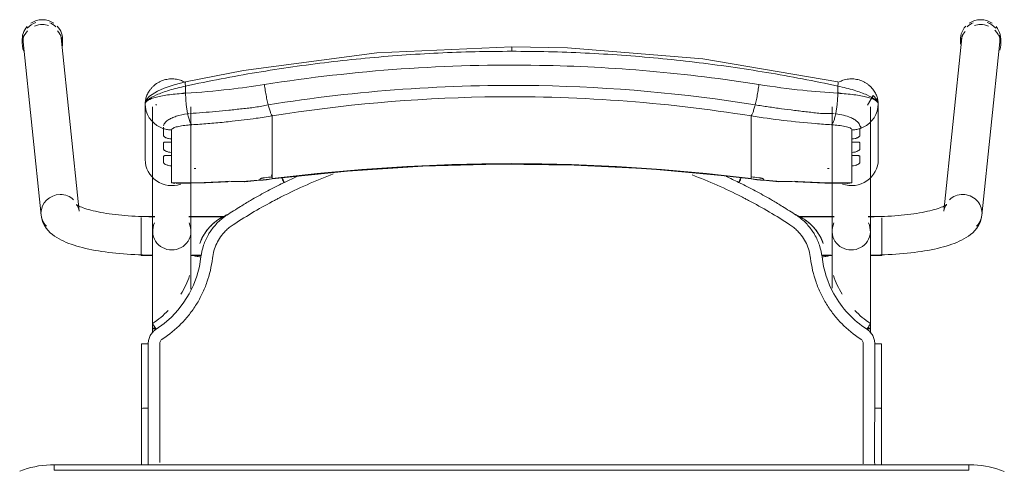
# Model space of a CAD drawing. Header units: metres. Extents: x 3 to 43.5, y -74 to -48.5.
# Tile 119 of 209: x 36.784 to 37.316, y -55.584 to -55.341. Entities that reach past the tile are written whole.
import ezdxf

# ---------------------------------------------------------------- set-up
doc = ezdxf.new("R2010")
doc.units = ezdxf.units.M
doc.layers.add('I-FURN', color=7, linetype='Continuous', lineweight=18)

# ---------------------------------------------------------------- blocks, each defined once
blk = doc.blocks.new('ConjuntoParaAlunoTamanho6 - CJA06_ConjuntoParaAlunoTamanho6-V19-1PAV - FRIGORÍFICA')
at = {"layer": 'I-FURN', "color": 253, "true_color": 0xaaaaaa}
for p, q in [((-0.2643, 0.29456), (-0.2643, 0.29197)), ((-0.2638, 0.29312), (-0.25413, 0.19969)), ((-0.23354, 0.20182), (-0.24321, 0.29526)), ((-0.24254, 0.29197), (-0.24254, 0.29456)), ((0.24321, 0.29526), (0.23354, 0.20182)), ((0.24254, 0.29456), (0.24254, 0.29197)), ((0.25413, 0.19969), (0.2638, 0.29312)), ((0.2643, 0.29197), (0.2643, 0.29456)), ((-0.1979, 0.25969), (-0.1979, 0.22964)), ((-0.19734, 0.2558), (-0.19665, 0.25395)), ((-0.19385, 0.25812), (-0.19385, 0.19097)), ((-0.19207, 0.25896), (-0.19202, 0.25906)), ((-0.19202, 0.25906), (-0.19192, 0.25949)), ((-0.17315, 0.19097), (-0.17315, 0.25812)), ((0.17315, 0.25812), (0.17315, 0.19097)), ((0.19385, 0.19097), (0.19385, 0.25812)), ((0.19685, 0.25395), (0.19754, 0.2558)), ((0.1981, 0.22964), (0.1981, 0.25969)), ((-0.19665, 0.25395), (-0.1957, 0.25221)), ((-0.1957, 0.25221), (-0.19451, 0.25062)), ((-0.17493, 0.25435), (-0.17437, 0.25441)), ((-0.12923, 0.2438), (-0.12923, 0.25317)), ((0.12943, 0.2438), (0.12943, 0.25317)), ((0.17457, 0.25441), (0.17513, 0.25435)), ((0.19471, 0.25062), (0.1959, 0.25221)), ((0.1959, 0.25221), (0.19685, 0.25395)), ((-0.18366, 0.24073), (-0.18366, 0.23904)), ((-0.12923, 0.24214), (-0.12923, 0.2438)), ((-0.12923, 0.24214), (-0.12923, 0.23653)), ((0.12943, 0.24214), (0.12943, 0.2438)), ((0.12943, 0.24214), (0.12943, 0.23653)), ((0.18386, 0.23904), (0.18386, 0.24073)), ((-0.12923, 0.23653), (-0.12923, 0.23486)), ((-0.12923, 0.23486), (-0.12923, 0.22925)), ((0.12943, 0.23653), (0.12943, 0.23486)), ((0.12943, 0.23486), (0.12943, 0.22925)), ((-0.18366, 0.23345), (-0.18366, 0.23176)), ((-0.12923, 0.22925), (-0.12923, 0.22759)), ((0.12943, 0.22759), (0.12943, 0.22925)), ((0.18386, 0.23176), (0.18386, 0.23345)), ((-0.18366, 0.22617), (-0.18366, 0.21701)), ((-0.12923, 0.22759), (-0.12923, 0.22197)), ((0.12943, 0.22759), (0.12943, 0.22197)), ((0.18386, 0.21701), (0.18386, 0.22617)), ((-0.14414, 0.21757), (-0.12926, 0.21915)), ((-0.12923, 0.22197), (-0.12923, 0.22031)), ((-0.11598, 0.22048), (-0.1227, 0.21732)), ((0.12943, 0.22031), (0.12943, 0.22197)), ((0.12946, 0.21915), (0.14434, 0.21757)), ((-0.18366, 0.21701), (-0.1818, 0.21679)), ((0.17944, 0.21689), (0.18173, 0.21678)), ((-0.19271, 0.19894), (-0.2, 0.19894)), ((-0.2, 0.19844), (-0.2, 0.19411)), ((-0.19271, 0.19879), (-0.19385, 0.19879)), ((-0.19385, 0.19879), (-0.19385, 0.19845)), ((-0.19385, 0.19845), (-0.19385, 0.19764)), ((-0.15474, 0.19894), (-0.17429, 0.19894)), ((-0.15494, 0.19879), (-0.17429, 0.19879)), ((0.17429, 0.19894), (0.15474, 0.19894)), ((0.17429, 0.19879), (0.15494, 0.19879)), ((0.2, 0.19894), (0.19271, 0.19894)), ((0.19385, 0.19879), (0.19271, 0.19879)), ((0.19385, 0.19845), (0.19385, 0.19879)), ((0.19385, 0.19764), (0.19385, 0.19845)), ((0.2, 0.1938), (0.2, 0.19814)), ((-0.2, 0.19393), (-0.2, 0.18575)), ((-0.19385, 0.19367), (-0.19385, 0.1916)), ((0.19385, 0.1916), (0.19385, 0.19367)), ((0.2, 0.18573), (0.2, 0.19364)), ((-0.19385, 0.18688), (-0.19385, 0.18582)), ((0.19385, 0.18582), (0.19385, 0.18688)), ((-0.2, 0.18573), (-0.2, 0.17922)), ((-0.19385, 0.18371), (-0.19385, 0.18582)), ((0.19385, 0.18371), (0.19385, 0.18582)), ((0.2, 0.17794), (0.2, 0.1856)), ((-0.2, 0.17916), (-0.2, 0.17794)), ((-0.2, 0.17794), (-0.19377, 0.17794)), ((-0.19385, 0.17809), (-0.19385, 0.17951)), ((-0.17323, 0.17794), (-0.1676, 0.17794)), ((-0.17268, 0.17809), (-0.16757, 0.17809)), ((0.16757, 0.17809), (0.17268, 0.17809)), ((0.1676, 0.17794), (0.17323, 0.17794)), ((0.19377, 0.17794), (0.2, 0.17794)), ((0.19385, 0.17809), (0.19385, 0.17951)), ((-0.19385, 0.13857), (-0.19385, 0.13643)), ((-0.18771, 0.14113), (-0.19199, 0.13805)), ((0.19385, 0.13604), (0.19385, 0.13857)), ((-0.19983, 0.13021), (-0.19982, 0.0953)), ((0.19983, 0.13021), (0.19982, 0.0953)), ((-0.19982, 0.06488), (-0.19982, 0.0953)), ((-0.19982, 0.0953), (-0.19982, 0.09529)), ((-0.19623, 0.09556), (-0.19738, 0.09554)), ((0.19982, 0.06497), (0.19982, 0.0953)), ((0.247, 0.06497), (-0.247, 0.06497)), ((-0.247, 0.06497), (-0.247, 0.06197)), ((0.247, 0.06497), (-0.247, 0.06497)), ((0.247, 0.06497), (0.247, 0.06197))]:
    blk.add_line(p, q, dxfattribs=at)
at = {"layer": 'I-FURN', "color": 253, "true_color": 0xaaaaaa, "flags": 128}
for points in [[(0.0001, 0.2904), (-0.07267, 0.28721), (-0.14486, 0.2777), (-0.17603, 0.27161)], [(0.17623, 0.27161), (0.10331, 0.28398), (0.03018, 0.28985), (0.0001, 0.2904)], [(-0.17603, 0.27161), (-0.18218, 0.26997), (-0.18761, 0.26812), (-0.19131, 0.26652), (-0.19557, 0.2639), (-0.19708, 0.26226), (-0.19765, 0.26113), (-0.1979, 0.25971)], [(-0.17607, 0.26928), (-0.17607, 0.26831), (-0.17607, 0.26734), (-0.17607, 0.26637), (-0.17607, 0.2654)], [(0.17627, 0.2654), (0.17627, 0.26637), (0.17627, 0.26734), (0.17627, 0.26831), (0.17627, 0.26928)], [(0.1981, 0.25971), (0.19792, 0.26092), (0.19739, 0.26208), (0.1954, 0.2642), (0.19227, 0.25896)], [(-0.1979, 0.24468), (-0.1979, 0.2522), (-0.1979, 0.25971)], [(-0.1979, 0.25969), (-0.19776, 0.25773), (-0.19734, 0.2558)], [(-0.1979, 0.25969), (-0.1979, 0.25218), (-0.1979, 0.24467), (-0.1979, 0.23715), (-0.1979, 0.22964)], [(0.19754, 0.2558), (0.19796, 0.25773), (0.1981, 0.25969)], [(0.1981, 0.25971), (0.1981, 0.2522), (0.1981, 0.24468)], [(0.1981, 0.22964), (0.1981, 0.23715), (0.1981, 0.24467), (0.1981, 0.25218), (0.1981, 0.25969)], [(-0.19451, 0.25062), (-0.19311, 0.2492), (-0.19152, 0.24799)], [(0.19172, 0.24799), (0.19331, 0.2492), (0.19471, 0.25062)], [(-0.19152, 0.24799), (-0.18977, 0.24701), (-0.1879, 0.24628)], [(-0.1879, 0.24243), (-0.1879, 0.24339), (-0.1879, 0.24435), (-0.1879, 0.24532), (-0.1879, 0.24628)], [(-0.18366, 0.24561), (-0.18366, 0.24439), (-0.18366, 0.24317), (-0.18366, 0.24195), (-0.18366, 0.24073)], [(0.18386, 0.24073), (0.18386, 0.24195), (0.18386, 0.24317), (0.18386, 0.24439), (0.18386, 0.24561)], [(0.1881, 0.24628), (0.18997, 0.24701), (0.19172, 0.24799)], [(0.1881, 0.24628), (0.1881, 0.24532), (0.1881, 0.24435), (0.1881, 0.24339), (0.1881, 0.24243)], [(-0.1879, 0.23515), (-0.1879, 0.23603), (-0.1879, 0.23692), (-0.1879, 0.2378), (-0.1879, 0.23868)], [(-0.18366, 0.23904), (-0.18366, 0.23764), (-0.18366, 0.23624), (-0.18366, 0.23485), (-0.18366, 0.23345)], [(0.18386, 0.23345), (0.18386, 0.23485), (0.18386, 0.23624), (0.18386, 0.23764), (0.18386, 0.23904)], [(0.1881, 0.23868), (0.1881, 0.2378), (0.1881, 0.23692), (0.1881, 0.23603), (0.1881, 0.23515)], [(-0.1879, 0.22787), (-0.1879, 0.22876), (-0.1879, 0.22964), (-0.1879, 0.23052), (-0.1879, 0.23141)], [(-0.18366, 0.23176), (-0.18366, 0.23036), (-0.18366, 0.22897), (-0.18366, 0.22757), (-0.18366, 0.22617)], [(0.18386, 0.22617), (0.18386, 0.22757), (0.18386, 0.22897), (0.18386, 0.23036), (0.18386, 0.23176)], [(0.1881, 0.23141), (0.1881, 0.23052), (0.1881, 0.22964), (0.1881, 0.22876), (0.1881, 0.22787)], [(-0.12926, 0.21915), (-0.08865, 0.22342), (-0.0479, 0.2261), (-0.00707, 0.22717), (0.03376, 0.22666), (0.07455, 0.22454), (0.11521, 0.22083), (0.12946, 0.21915)], [(-0.1359, 0.2187), (-0.1359, 0.21878), (-0.1359, 0.21886), (-0.1359, 0.21893), (-0.1359, 0.21901)], [(-0.12923, 0.22031), (-0.12923, 0.22007), (-0.12923, 0.21984), (-0.12923, 0.21961), (-0.12923, 0.21937)], [(0.12943, 0.21937), (0.12943, 0.21961), (0.12943, 0.21984), (0.12943, 0.22007), (0.12943, 0.22031)], [(0.1361, 0.21901), (0.1361, 0.21893), (0.1361, 0.21886), (0.1361, 0.21878), (0.1361, 0.2187)], [(-0.18111, 0.21677), (-0.16533, 0.21701), (-0.15331, 0.21761)], [(0.15351, 0.21761), (0.16928, 0.2169), (0.18131, 0.21677)], [(0.18173, 0.21678), (0.18279, 0.21686), (0.18386, 0.21701)], [(-0.23354, 0.20182), (-0.23373, 0.20287), (-0.23403, 0.20376), (-0.23437, 0.20445), (-0.23469, 0.20492), (-0.23492, 0.20521), (-0.23505, 0.20534), (-0.23507, 0.20536)], [(-0.23507, 0.20536), (-0.23501, 0.20531), (-0.23482, 0.20518), (-0.23451, 0.20499), (-0.23408, 0.20476), (-0.23355, 0.20449), (-0.23291, 0.2042), (-0.23217, 0.20389), (-0.23133, 0.20358), (-0.23041, 0.20326), (-0.22941, 0.20294), (-0.22832, 0.20262), (-0.22717, 0.2023), (-0.22594, 0.20199), (-0.22464, 0.20169), (-0.22328, 0.2014), (-0.22186, 0.20112), (-0.22039, 0.20086), (-0.21886, 0.2006), (-0.21729, 0.20036), (-0.21567, 0.20014), (-0.214, 0.19993), (-0.2123, 0.19973), (-0.21057, 0.19956), (-0.2088, 0.1994), (-0.207, 0.19926), (-0.20518, 0.19913), (-0.20334, 0.19903), (-0.20148, 0.19894), (-0.19961, 0.19888), (-0.19772, 0.19883), (-0.19583, 0.1988), (-0.19394, 0.19879), (-0.19385, 0.19879)], [(0.23507, 0.20536), (0.23501, 0.20531), (0.23482, 0.20518), (0.23451, 0.20499), (0.23408, 0.20476), (0.23355, 0.20449), (0.23291, 0.2042), (0.23217, 0.20389), (0.23133, 0.20358), (0.23041, 0.20326), (0.22941, 0.20294), (0.22832, 0.20262), (0.22717, 0.2023), (0.22594, 0.20199), (0.22464, 0.20169), (0.22328, 0.2014), (0.22186, 0.20112), (0.22039, 0.20086), (0.21886, 0.2006), (0.21729, 0.20036), (0.21567, 0.20014), (0.214, 0.19993), (0.2123, 0.19973), (0.21057, 0.19956), (0.2088, 0.1994), (0.207, 0.19926), (0.20518, 0.19913), (0.20334, 0.19903), (0.20148, 0.19894), (0.19961, 0.19888), (0.19772, 0.19883), (0.19583, 0.1988), (0.19394, 0.19879), (0.19385, 0.19879)], [(0.23354, 0.20182), (0.23373, 0.20287), (0.23403, 0.20376), (0.23437, 0.20445), (0.23469, 0.20492), (0.23492, 0.20521), (0.23505, 0.20534), (0.23507, 0.20536)], [(-0.25413, 0.19969), (-0.25375, 0.19762), (-0.25311, 0.19572), (-0.25226, 0.19403), (-0.25129, 0.19256), (-0.25023, 0.19128), (-0.24913, 0.19017), (-0.24799, 0.18919), (-0.24683, 0.18832), (-0.24563, 0.18753), (-0.24441, 0.18681), (-0.24316, 0.18615), (-0.24188, 0.18553), (-0.24055, 0.18496), (-0.23919, 0.18441), (-0.23778, 0.1839), (-0.23633, 0.18341), (-0.23483, 0.18295), (-0.2333, 0.18251), (-0.23171, 0.1821), (-0.23008, 0.1817), (-0.22841, 0.18133), (-0.2267, 0.18098), (-0.22495, 0.18064), (-0.22315, 0.18033), (-0.22132, 0.18004), (-0.21946, 0.17976), (-0.21756, 0.17951), (-0.21562, 0.17928), (-0.21366, 0.17906), (-0.21168, 0.17887), (-0.20967, 0.1787), (-0.20763, 0.17855), (-0.20558, 0.17842), (-0.20352, 0.17831), (-0.20144, 0.17823), (-0.19935, 0.17816), (-0.19725, 0.17811), (-0.19515, 0.17809), (-0.19385, 0.17809)], [(0.25413, 0.19969), (0.25375, 0.19762), (0.25311, 0.19572), (0.25226, 0.19403), (0.25129, 0.19256), (0.25023, 0.19128), (0.24913, 0.19017), (0.24799, 0.18919), (0.24683, 0.18832), (0.24563, 0.18753), (0.24441, 0.18681), (0.24316, 0.18615), (0.24188, 0.18553), (0.24055, 0.18496), (0.23919, 0.18441), (0.23778, 0.1839), (0.23633, 0.18341), (0.23483, 0.18295), (0.2333, 0.18251), (0.23171, 0.1821), (0.23008, 0.1817), (0.22841, 0.18133), (0.2267, 0.18098), (0.22495, 0.18064), (0.22315, 0.18033), (0.22132, 0.18004), (0.21946, 0.17976), (0.21756, 0.17951), (0.21562, 0.17928), (0.21366, 0.17906), (0.21168, 0.17887), (0.20967, 0.1787), (0.20763, 0.17855), (0.20558, 0.17842), (0.20352, 0.17831), (0.20144, 0.17823), (0.19935, 0.17816), (0.19725, 0.17811), (0.19515, 0.17809), (0.19385, 0.17809)], [(-0.19385, 0.13857), (-0.19385, 0.14057), (-0.19385, 0.14257), (-0.19385, 0.14457), (-0.19385, 0.14656), (-0.19385, 0.14855), (-0.19385, 0.15053), (-0.19385, 0.15249), (-0.19385, 0.15444), (-0.19385, 0.15637), (-0.19385, 0.15827), (-0.19385, 0.16015), (-0.19385, 0.162), (-0.19385, 0.16382), (-0.19385, 0.1656), (-0.19385, 0.16735), (-0.19385, 0.16905), (-0.19385, 0.17071), (-0.19385, 0.17233), (-0.19385, 0.1739), (-0.19385, 0.17541), (-0.19385, 0.17687), (-0.19385, 0.17828), (-0.19385, 0.17963), (-0.19385, 0.18092), (-0.19385, 0.18215), (-0.19385, 0.18331), (-0.19385, 0.18441), (-0.19385, 0.18544), (-0.19385, 0.1864), (-0.19385, 0.18729), (-0.19385, 0.1881), (-0.19385, 0.18885), (-0.19385, 0.18951), (-0.19385, 0.19011), (-0.19385, 0.19062), (-0.19385, 0.19097)], [(-0.17315, 0.19097), (-0.17315, 0.19051), (-0.17315, 0.18998), (-0.17315, 0.18937), (-0.17315, 0.18869), (-0.17315, 0.18793), (-0.17315, 0.1871), (-0.17315, 0.18619), (-0.17315, 0.18522), (-0.17315, 0.18417), (-0.17315, 0.18306), (-0.17315, 0.18188), (-0.17315, 0.18064), (-0.17315, 0.17934), (-0.17315, 0.17798), (-0.17315, 0.17656), (-0.17315, 0.17508), (-0.17315, 0.17355), (-0.17315, 0.17198), (-0.17315, 0.17035), (-0.17315, 0.16868), (-0.17315, 0.16696), (-0.17315, 0.16521), (-0.17315, 0.16342), (-0.17315, 0.16159), (-0.17315, 0.15974)], [(0.17315, 0.16015), (0.17315, 0.162), (0.17315, 0.16382), (0.17315, 0.1656), (0.17315, 0.16735), (0.17315, 0.16905), (0.17315, 0.17071), (0.17315, 0.17233), (0.17315, 0.1739), (0.17315, 0.17541), (0.17315, 0.17687), (0.17315, 0.17828), (0.17315, 0.17963), (0.17315, 0.18092), (0.17315, 0.18215), (0.17315, 0.18331), (0.17315, 0.18441), (0.17315, 0.18544), (0.17315, 0.1864), (0.17315, 0.18729), (0.17315, 0.1881), (0.17315, 0.18885), (0.17315, 0.18951), (0.17315, 0.19011), (0.17315, 0.19062), (0.17315, 0.19097)], [(0.19385, 0.19097), (0.19385, 0.19051), (0.19385, 0.18998), (0.19385, 0.18937), (0.19385, 0.18869), (0.19385, 0.18793), (0.19385, 0.1871), (0.19385, 0.18619), (0.19385, 0.18522), (0.19385, 0.18417), (0.19385, 0.18306), (0.19385, 0.18188), (0.19385, 0.18064), (0.19385, 0.17934), (0.19385, 0.17798), (0.19385, 0.17656), (0.19385, 0.17508), (0.19385, 0.17355), (0.19385, 0.17198), (0.19385, 0.17035), (0.19385, 0.16868), (0.19385, 0.16696), (0.19385, 0.16521), (0.19385, 0.16342), (0.19385, 0.16159), (0.19385, 0.15974), (0.19385, 0.15785), (0.19385, 0.15594), (0.19385, 0.15401), (0.19385, 0.15206), (0.19385, 0.15009), (0.19385, 0.14811), (0.19385, 0.14612), (0.19385, 0.14413), (0.19385, 0.14213), (0.19385, 0.14013), (0.19385, 0.13857)], [(-0.16841, 0.18438), (-0.16841, 0.18437), (-0.16841, 0.18435), (-0.16841, 0.18434), (-0.16841, 0.18432)], [(0.16841, 0.18432), (0.16841, 0.18434), (0.16841, 0.18435), (0.16841, 0.18437), (0.16841, 0.18438)], [(-0.16774, 0.17706), (-0.16861, 0.17188), (-0.16997, 0.16679), (-0.17181, 0.16185), (-0.17415, 0.15713), (-0.17693, 0.15265), (-0.18013, 0.14846), (-0.18374, 0.14461), (-0.18771, 0.14113)], [(-0.19623, 0.13025), (-0.19623, 0.12331), (-0.19623, 0.11637), (-0.19623, 0.10942), (-0.19623, 0.10249), (-0.19623, 0.09556)], [(0.19623, 0.13025), (0.19623, 0.12639), (0.19623, 0.12254), (0.19623, 0.11868), (0.19623, 0.11483), (0.19623, 0.11097), (0.19623, 0.10712), (0.19623, 0.10327), (0.19623, 0.09941), (0.19623, 0.09556)], [(-0.19738, 0.09554), (-0.19841, 0.0955), (-0.1992, 0.09544), (-0.19969, 0.09537), (-0.19982, 0.0953)], [(-0.247, 0.06497), (-0.24912, 0.06492), (-0.25124, 0.0648), (-0.25334, 0.06459), (-0.25544, 0.06429), (-0.25753, 0.06391), (-0.2596, 0.06345), (-0.26165, 0.0629), (-0.26367, 0.06228), (-0.26567, 0.06157)], [(0.2662, 0.06136), (0.26421, 0.06209), (0.2622, 0.06274), (0.26015, 0.06331), (0.25809, 0.06379), (0.25601, 0.0642), (0.25391, 0.06451), (0.25181, 0.06475), (0.24969, 0.0649), (0.24757, 0.06496), (0.247, 0.06497)], [(0.247, 0.06197), (0.1235, 0.06197), (0, 0.06197), (-0.1235, 0.06197), (-0.247, 0.06197)], [(-0.247, 0.06197), (-0.1235, 0.06197), (0, 0.06197), (0.1235, 0.06197), (0.247, 0.06197)]]:
    blk.add_lwpolyline(points, dxfattribs=at)
at = {"layer": 'I-FURN', "color": 253, "true_color": 0xaaaaaa}
for centre, major_axis, ratio, start_param, end_param in [((-0.25351, 0.29419), (0.01029, 0.00107), 0.967158, 1.815725, 2.361641), ((-0.25342, 0.29456), (0.01088, 0), 0.965926, 1.570796, 2.185058), ((-0.25342, 0.29456), (0.01088, 0), 0.965926, 0.959427, 1.570796), ((-0.25351, 0.29419), (0.01029, 0.00107), 0.967158, 0.685592, 1.060105), ((0.25351, 0.29419), (-0.01029, 0.00107), 0.967158, 5.223081, 5.597593), ((0.25342, 0.29456), (0.01088, 0), 0.965926, 1.570796, 2.182166), ((0.25342, 0.29456), (-0.01088, 0), 0.965926, 4.098128, 4.712389), ((0.25351, 0.29419), (-0.01029, 0.00107), 0.967158, 3.921544, 4.46746), ((-0.25342, 0.29197), (0.01088, 0), 0.965926, 2.404268, 3.526261), ((-0.25342, 0.29456), (0.01088, 0), 0.965926, 2.438822, 3.243525), ((-0.25342, 0.29197), (0.01088, 0), 0.965926, 1.570796, 1.965237), ((-0.25342, 0.29197), (0.01088, 0), 0.965926, 1.257624, 1.559899), ((-0.25342, 0.29456), (0.01088, 0), 0.965926, 6.170166, 7.020457), ((-0.25342, 0.29197), (0.01088, 0), 0.965926, 6.182855, 7.015454), ((0.25342, 0.29456), (0.01088, 0), 0.965926, 2.404321, 3.312013), ((0.25342, 0.29197), (0.01088, 0), 0.965926, 2.446266, 3.141593), ((0.25342, 0.29197), (0.01088, 0), 0.965926, 1.581694, 1.883969), ((0.25342, 0.29197), (0.01088, 0), 0.965926, 1.176355, 1.570796), ((0.25342, 0.29197), (0.01088, 0), 0.965926, 5.959867, 7.062609), ((0.25342, 0.29456), (0.01088, 0), 0.965926, 6.052088, 6.985956), ((-0.25351, 0.29419), (0.01029, 0.00107), 0.967158, 2.780211, 3.141593), ((-0.25351, 0.29419), (0.01029, 0.00107), 0.967158, 6.18338, 6.464028), ((0.25351, 0.29419), (-0.01029, 0.00107), 0.967158, 6.102343, 6.382991), ((0.25351, 0.29419), (-0.01029, 0.00107), 0.967158, 3.141593, 3.502975), ((-0.1835, 0.22964), (-0.0144, 0), 0.978148, 0, 1.909658), ((0.0001, -0.77159), (1.0211, 0), 0.978148, 1.443771, 1.697822), ((0.0001, -0.77117), (1.0209, 0), 0.978148, 1.443771, 1.697822), ((0.1837, 0.22964), (0.0144, 0), 0.978148, 4.362105, 6.283185), ((-0.17927, 0.60128), (0.385, 0), 0.978148, 4.732926, 4.735013), ((0.17947, 0.60128), (0.385, 0), 0.978148, 4.689765, 4.691852), ((-0.17927, 0.60263), (0.395, 0), 0.978148, 4.801491, 4.822541), ((-0.17927, 0.60356), (0.395, 0), 0.978148, 4.828782, 4.839414), ((-0.17927, 0.60221), (0.3948, 0), 0.978148, 4.828842, 4.839414), ((-0.1305, 0.22908), (-0.00124, 0.00992), 0.026339, 2.463316, 2.789234), ((0.17947, 0.60356), (0.395, 0), 0.978148, 4.585364, 4.595996), ((0.17947, 0.60221), (0.3948, 0), 0.978148, 4.585364, 4.595936), ((0.17947, 0.60263), (0.395, 0), 0.978148, 4.602237, 4.623287), ((-0.17927, 0.60336), (0.395, 0), 0.978148, 4.701279, 4.780293), ((-0.14501, 0.22754), (-0.00087, 0.00996), 0.018501, 2.957526, 3.350225), ((0.14521, 0.22754), (0.00087, 0.00996), 0.018501, 2.93296, 3.325659), ((0.17947, 0.60336), (0.395, 0), 0.978148, 4.644485, 4.723499), ((-0.24383, 0.20075), (0.01029, 0.00107), 0.967158, 1.470991, 3.041787), ((-0.24383, 0.20075), (0.01029, 0.00107), 0.967158, 0.685592, 1.470991), ((0.24383, 0.20075), (-0.01029, 0.00107), 0.967158, 4.812195, 5.597593), ((0.24383, 0.20075), (-0.01029, 0.00107), 0.967158, 3.241398, 4.812195), ((-0.24383, 0.20075), (0.01029, 0.00107), 0.967158, 3.041787, 3.827185), ((0.24383, 0.20075), (-0.01029, 0.00107), 0.967158, 2.456, 3.241398), ((-0.1835, 0.19097), (0.01035, 0), 0.978148, 2.686587, 4.712389), ((-0.1835, 0.19097), (0.01035, 0), 0.978148, 4.712389, 6.738191), ((0.1835, 0.19097), (0.01035, 0), 0.978148, 2.686587, 4.712389), ((0.1835, 0.19097), (0.01035, 0), 0.978148, 4.712389, 6.738191), ((-0.1835, 0.13857), (0.01035, 0), 0.069756, 2.648425, 3.665191), ((0.1835, 0.13857), (0.01035, 0), 0.069756, 5.759587, 6.776353)]:
    blk.add_ellipse(centre, major_axis=major_axis, ratio=ratio, start_param=start_param, end_param=end_param, dxfattribs=at)
for points in [[(-0.01972, 0.28779), (-0.02633, 0.28763), (-0.03293, 0.2874), (-0.03953, 0.28708)], [(0.0001, 0.28802), (-0.00651, 0.28802), (-0.01312, 0.28795), (-0.01972, 0.28779)], [(0.0001, 0.29036), (0.0001, 0.29029), (0.0001, 0.29001), (0.0001, 0.28916), (0.0001, 0.28841), (0.0001, 0.28802)], [(0.01992, 0.28779), (0.01332, 0.28795), (0.00671, 0.28802), (0.0001, 0.28802)], [(0.03973, 0.28708), (0.03313, 0.2874), (0.02653, 0.28763), (0.01992, 0.28779)], [(-0.09864, 0.28217), (-0.10517, 0.28139), (-0.11169, 0.28054), (-0.11819, 0.27961)], [(-0.07901, 0.28427), (-0.08557, 0.28365), (-0.09211, 0.28295), (-0.09864, 0.28217)], [(-0.05929, 0.28591), (-0.06588, 0.28544), (-0.07245, 0.28489), (-0.07901, 0.28427)], [(-0.03953, 0.28708), (-0.04612, 0.28677), (-0.05271, 0.28638), (-0.05929, 0.28591)], [(0.0595, 0.28591), (0.05292, 0.28638), (0.04633, 0.28677), (0.03973, 0.28708)], [(0.07921, 0.28427), (0.07265, 0.28489), (0.06608, 0.28544), (0.0595, 0.28591)], [(0.09885, 0.28217), (0.09232, 0.28294), (0.08577, 0.28365), (0.07921, 0.28427)], [(0.11839, 0.27961), (0.11189, 0.28054), (0.10538, 0.28139), (0.09885, 0.28217)], [(-0.13762, 0.27661), (-0.14407, 0.27553), (-0.15051, 0.27438), (-0.15692, 0.27316)], [(-0.11819, 0.27961), (-0.12468, 0.27869), (-0.13116, 0.27768), (-0.13762, 0.27661)], [(0.13782, 0.27661), (0.13136, 0.27768), (0.12489, 0.27868), (0.11839, 0.27961)], [(0.15712, 0.27316), (0.15071, 0.27438), (0.14427, 0.27553), (0.13782, 0.27661)], [(-0.15692, 0.27316), (-0.16332, 0.27194), (-0.16971, 0.27065), (-0.17607, 0.26928)], [(0.17627, 0.26928), (0.16991, 0.27065), (0.16353, 0.27194), (0.15712, 0.27316)], [(0.17627, 0.26928), (0.17633, 0.26966), (0.17642, 0.27037), (0.17644, 0.2712), (0.17636, 0.27149), (0.1763, 0.27156)], [(-0.13346, 0.2701), (-0.13339, 0.26956), (-0.13324, 0.26848), (-0.133, 0.26684), (-0.13272, 0.2652), (-0.13242, 0.26359), (-0.13211, 0.26203), (-0.13178, 0.26053), (-0.13155, 0.25959), (-0.13144, 0.25914)], [(0.13164, 0.25914), (0.13175, 0.25959), (0.13198, 0.26053), (0.13231, 0.26203), (0.13262, 0.26359), (0.13292, 0.2652), (0.1332, 0.26684), (0.13344, 0.26848), (0.13359, 0.26956), (0.13366, 0.2701)], [(-0.17607, 0.2654), (-0.17914, 0.26523), (-0.18504, 0.2647), (-0.19219, 0.26337), (-0.19682, 0.26165), (-0.1979, 0.26035), (-0.1979, 0.25969)], [(-0.17609, 0.26577), (-0.1767, 0.26561), (-0.17731, 0.26545), (-0.17791, 0.26528)], [(-0.17607, 0.2654), (-0.17606, 0.26498), (-0.17604, 0.26413), (-0.17598, 0.26285), (-0.1759, 0.26156), (-0.17579, 0.26028), (-0.17566, 0.25902), (-0.17551, 0.25778), (-0.17533, 0.25659), (-0.17514, 0.25544), (-0.175, 0.25471), (-0.17493, 0.25435)], [(0.17513, 0.25435), (0.1752, 0.25471), (0.17534, 0.25544), (0.17553, 0.25659), (0.17571, 0.25778), (0.17586, 0.25902), (0.17599, 0.26028), (0.1761, 0.26156), (0.17618, 0.26285), (0.17624, 0.26413), (0.17626, 0.26498), (0.17627, 0.2654)], [(0.1981, 0.25969), (0.1981, 0.26035), (0.19703, 0.26165), (0.19239, 0.26338), (0.18523, 0.2647), (0.17934, 0.26523), (0.17627, 0.2654)], [(0.17811, 0.26528), (0.17751, 0.26545), (0.1769, 0.26561), (0.17629, 0.26577)], [(-0.12923, 0.25317), (-0.12932, 0.25327), (-0.1295, 0.25353), (-0.1298, 0.25409), (-0.13011, 0.25481), (-0.13044, 0.25568), (-0.13077, 0.2567), (-0.1311, 0.25786), (-0.13133, 0.2587), (-0.13144, 0.25914)], [(0.12943, 0.25317), (0.12952, 0.25327), (0.1297, 0.25353), (0.13, 0.25409), (0.13031, 0.25481), (0.13064, 0.25568), (0.13097, 0.2567), (0.1313, 0.25786), (0.13153, 0.2587), (0.13164, 0.25914)], [(-0.17493, 0.25435), (-0.17484, 0.25392), (-0.17465, 0.25308), (-0.17435, 0.25195), (-0.17403, 0.25093), (-0.17369, 0.25006), (-0.17335, 0.24934), (-0.173, 0.24877), (-0.17277, 0.2485), (-0.17265, 0.2484)], [(-0.15095, 0.25026), (-0.1524, 0.2501), (-0.15385, 0.24995), (-0.1553, 0.2498)], [(0.17285, 0.2484), (0.17297, 0.2485), (0.1732, 0.24877), (0.17355, 0.24934), (0.17389, 0.25006), (0.17423, 0.25093), (0.17455, 0.25195), (0.17485, 0.25308), (0.17504, 0.25392), (0.17513, 0.25435)], [(-0.1879, 0.24628), (-0.18756, 0.24617), (-0.18687, 0.24599), (-0.18581, 0.24578), (-0.18474, 0.24565), (-0.18402, 0.24561), (-0.18366, 0.24561)], [(-0.16398, 0.24902), (-0.16687, 0.24878), (-0.16977, 0.24858), (-0.17265, 0.2484)], [(-0.15964, 0.24939), (-0.16109, 0.24926), (-0.16254, 0.24913), (-0.16398, 0.24902)], [(-0.1553, 0.2498), (-0.15675, 0.24966), (-0.15819, 0.24952), (-0.15964, 0.24939)], [(0.18386, 0.24561), (0.18422, 0.24561), (0.18494, 0.24565), (0.18601, 0.24578), (0.18707, 0.24599), (0.18776, 0.24617), (0.1881, 0.24628)], [(-0.1359, 0.21901), (-0.1359, 0.21905), (-0.13586, 0.21912), (-0.13573, 0.21923), (-0.13549, 0.21935), (-0.13518, 0.21946), (-0.13479, 0.21957), (-0.13436, 0.21967), (-0.1339, 0.21974), (-0.13357, 0.21979), (-0.1334, 0.21981)], [(-0.13585, 0.2186), (-0.13587, 0.21862), (-0.13589, 0.21865), (-0.1359, 0.21868), (-0.1359, 0.2187)], [(-0.09625, 0.22184), (-0.10584, 0.21825), (-0.1152, 0.21414), (-0.12434, 0.2095)], [(-0.12335, 0.21813), (-0.12356, 0.21856), (-0.12377, 0.21898), (-0.12395, 0.21936)], [(-0.12289, 0.21723), (-0.12304, 0.21753), (-0.12319, 0.21783), (-0.12334, 0.21813)], [(0.12434, 0.2095), (0.11559, 0.21393), (0.10668, 0.21788), (0.09759, 0.22133)], [(0.11594, 0.2205), (0.11821, 0.21947), (0.12046, 0.21841), (0.1227, 0.21732)], [(0.1227, 0.21732), (0.12291, 0.21776), (0.12336, 0.21866), (0.12377, 0.21945), (0.12395, 0.2198)], [(0.12334, 0.21813), (0.12319, 0.21783), (0.12304, 0.21753), (0.12289, 0.21723)], [(0.12395, 0.21936), (0.12377, 0.21898), (0.12356, 0.21856), (0.12335, 0.21813)], [(0.1336, 0.21981), (0.13377, 0.21979), (0.1341, 0.21974), (0.13456, 0.21967), (0.13499, 0.21957), (0.13538, 0.21946), (0.13569, 0.21935), (0.13593, 0.21923), (0.13606, 0.21912), (0.1361, 0.21905), (0.1361, 0.21901)], [(0.1361, 0.2187), (0.1361, 0.21868), (0.13609, 0.21865), (0.13607, 0.21862), (0.13605, 0.2186)], [(-0.15397, 0.21772), (-0.15349, 0.21752), (-0.153, 0.21758), (-0.15247, 0.21788)], [(-0.15247, 0.21788), (-0.15113, 0.21782), (-0.1484, 0.21775), (-0.14556, 0.21776), (-0.14412, 0.21779)], [(-0.12436, 0.21651), (-0.12717, 0.21512), (-0.13276, 0.21224), (-0.13826, 0.20916), (-0.14098, 0.20758)], [(-0.1227, 0.21732), (-0.12297, 0.21719), (-0.12353, 0.21692), (-0.12408, 0.21665), (-0.12436, 0.21651)], [(0.12436, 0.21651), (0.12408, 0.21665), (0.12353, 0.21692), (0.12297, 0.21719), (0.1227, 0.21732)], [(0.14098, 0.20758), (0.13826, 0.20916), (0.13276, 0.21224), (0.12717, 0.21512), (0.12436, 0.21651)], [(0.14432, 0.21779), (0.14576, 0.21776), (0.1486, 0.21775), (0.15133, 0.21782), (0.15267, 0.21788)], [(0.15267, 0.21788), (0.1532, 0.21758), (0.15369, 0.21752), (0.15417, 0.21772)], [(-0.12798, 0.20762), (-0.13157, 0.20574), (-0.13889, 0.20168), (-0.14651, 0.19698), (-0.1504, 0.19445)], [(-0.14098, 0.20758), (-0.14188, 0.20704), (-0.14368, 0.20597), (-0.14546, 0.20487), (-0.14635, 0.20432)], [(-0.12434, 0.2095), (-0.12494, 0.2092), (-0.12615, 0.20858), (-0.12737, 0.20794), (-0.12798, 0.20762)], [(0.12798, 0.20762), (0.12738, 0.20794), (0.12617, 0.20857), (0.12495, 0.20919), (0.12434, 0.2095)], [(0.1504, 0.19445), (0.14673, 0.19684), (0.13935, 0.20142), (0.13181, 0.20561), (0.12798, 0.20762)], [(0.14635, 0.20432), (0.14546, 0.20487), (0.14368, 0.20597), (0.14188, 0.20704), (0.14098, 0.20758)], [(-0.14638, 0.20431), (-0.14762, 0.20355), (-0.1501, 0.202), (-0.15256, 0.20043), (-0.15378, 0.19963)], [(0.15378, 0.19963), (0.15256, 0.20043), (0.1501, 0.202), (0.14762, 0.20355), (0.14638, 0.20431)], [(-0.16501, 0.19076), (-0.16447, 0.19151), (-0.16331, 0.19295), (-0.16135, 0.19493), (-0.15919, 0.19669), (-0.15764, 0.19771), (-0.15683, 0.19818)], [(-0.15378, 0.19963), (-0.1555, 0.19851), (-0.15869, 0.19594), (-0.16134, 0.1928), (-0.1625, 0.1911)], [(-0.1568, 0.1982), (-0.15576, 0.1988), (-0.15475, 0.1993), (-0.15376, 0.19971)], [(0.15863, 0.1971), (0.15703, 0.19822), (0.15531, 0.19916), (0.1535, 0.1999)], [(0.15374, 0.19972), (0.15472, 0.19931), (0.15575, 0.19881), (0.1568, 0.1982)], [(0.1625, 0.1911), (0.16134, 0.1928), (0.15869, 0.19594), (0.1555, 0.19851), (0.15378, 0.19963)], [(-0.1504, 0.19445), (-0.15113, 0.19396), (-0.15256, 0.19293), (-0.15386, 0.19174), (-0.15448, 0.19112)], [(0.15448, 0.19112), (0.15386, 0.19174), (0.15256, 0.19292), (0.15114, 0.19396), (0.1504, 0.19445)], [(-0.16371, 0.18924), (-0.16479, 0.18738), (-0.16656, 0.18343), (-0.1675, 0.1792), (-0.16774, 0.17706)], [(-0.1625, 0.1911), (-0.16271, 0.1908), (-0.16313, 0.19018), (-0.16352, 0.18955), (-0.16371, 0.18924)], [(-0.15448, 0.19112), (-0.15645, 0.18912), (-0.15969, 0.18452), (-0.16124, 0.17915), (-0.16156, 0.17636)], [(0.16156, 0.17636), (0.16124, 0.17915), (0.15968, 0.18454), (0.15645, 0.18912), (0.15448, 0.19112)], [(0.16371, 0.18924), (0.16352, 0.18955), (0.16313, 0.19018), (0.16271, 0.1908), (0.1625, 0.1911)], [(0.16774, 0.17706), (0.1675, 0.1792), (0.16656, 0.18343), (0.16479, 0.18738), (0.16371, 0.18924)], [(0.16501, 0.19076), (0.16537, 0.19026), (0.16604, 0.18925), (0.16695, 0.18767), (0.16775, 0.18603), (0.1682, 0.1849), (0.16841, 0.18432)], [(-0.16774, 0.17706), (-0.16823, 0.17712), (-0.16921, 0.17725), (-0.17046, 0.17746), (-0.17128, 0.17766), (-0.17147, 0.17776), (-0.17146, 0.1778)], [(0.17146, 0.1778), (0.17147, 0.17776), (0.17128, 0.17766), (0.17046, 0.17746), (0.16921, 0.17725), (0.16823, 0.17712), (0.16774, 0.17706)], [(-0.17391, 0.16699), (-0.17512, 0.16348), (-0.17671, 0.16011), (-0.17864, 0.15696)], [(0.1786, 0.15703), (0.17667, 0.16018), (0.1751, 0.16355), (0.1739, 0.16704)], [(-0.1854, 0.14823), (-0.18797, 0.14558), (-0.19084, 0.14321), (-0.19391, 0.14119)], [(0.19391, 0.14119), (0.19084, 0.14321), (0.18795, 0.1456), (0.18537, 0.14827)], [(-0.19391, 0.14119), (-0.19393, 0.14119), (-0.19385, 0.14103), (-0.19344, 0.14033), (-0.19278, 0.13928), (-0.19225, 0.13846), (-0.19199, 0.13805)], [(0.19199, 0.13805), (0.19225, 0.13846), (0.19278, 0.13928), (0.19344, 0.14033), (0.19385, 0.14103), (0.19393, 0.14119), (0.19391, 0.14119)], [(-0.19199, 0.13805), (-0.19265, 0.13762), (-0.19383, 0.13663), (-0.19519, 0.13473), (-0.19604, 0.13255), (-0.19622, 0.13104), (-0.19623, 0.13025)], [(0.19623, 0.13025), (0.19622, 0.13104), (0.19604, 0.13255), (0.19519, 0.13473), (0.19383, 0.13663), (0.19265, 0.13762), (0.19199, 0.13805)], [(-0.19623, 0.13025), (-0.19672, 0.13025), (-0.1977, 0.13025), (-0.19891, 0.13024), (-0.19969, 0.13022), (-0.19984, 0.13021), (-0.19982, 0.1302)], [(-0.19982, 0.12147), (-0.19982, 0.12438), (-0.19982, 0.12729), (-0.19982, 0.1302)], [(-0.19982, 0.1302), (-0.19982, 0.12438), (-0.19982, 0.11273), (-0.19982, 0.1011), (-0.19982, 0.09529)], [(-0.18863, 0.13277), (-0.18884, 0.13263), (-0.18922, 0.13231), (-0.18966, 0.1317), (-0.18994, 0.13099), (-0.19, 0.1305), (-0.19, 0.13025)], [(0.19, 0.13025), (0.19, 0.1305), (0.18994, 0.13099), (0.18966, 0.1317), (0.18922, 0.13231), (0.18884, 0.13263), (0.18863, 0.13277)], [(0.19, 0.09555), (0.19, 0.09868), (0.19, 0.10482), (0.19, 0.11314), (0.19, 0.12173), (0.19, 0.1274), (0.19, 0.13025)], [(0.19982, 0.1302), (0.19984, 0.13021), (0.19969, 0.13022), (0.19891, 0.13024), (0.1977, 0.13025), (0.19672, 0.13025), (0.19623, 0.13025)], [(0.19982, 0.1302), (0.19982, 0.12729), (0.19982, 0.12438), (0.19982, 0.12147)], [(0.19982, 0.09529), (0.19982, 0.1011), (0.19982, 0.11273), (0.19982, 0.12438), (0.19982, 0.1302)], [(-0.19982, 0.09528), (-0.19982, 0.1011), (-0.19982, 0.10691), (-0.19982, 0.11273)], [(0.19982, 0.11273), (0.19982, 0.10691), (0.19982, 0.1011), (0.19982, 0.09528)], [(-0.19982, 0.09529), (-0.19982, 0.08515), (-0.19982, 0.07502), (-0.19982, 0.06488)], [(0.19623, 0.09556), (0.19662, 0.09556), (0.19701, 0.09556), (0.19738, 0.09555)], [(0.19738, 0.09555), (0.19775, 0.09554), (0.1981, 0.09553), (0.19841, 0.09551)], [(0.19982, 0.0953), (0.19982, 0.0953), (0.19982, 0.09529), (0.19982, 0.09529)], [(0.19982, 0.06497), (0.19982, 0.07507), (0.19982, 0.08518), (0.19982, 0.09529)], [(-0.19982, 0.06488), (-0.19982, 0.06837), (-0.19982, 0.07185), (-0.19982, 0.07534)], [(0.19982, 0.07534), (0.19982, 0.07188), (0.19982, 0.06842), (0.19982, 0.06497)]]:
    blk.add_open_spline(points, degree=3, dxfattribs=at)
for points, knots in [([(-0.13346, 0.2701), (-0.0847, 0.2778), (0.00519, 0.28415), (0.09466, 0.27626), (0.13366, 0.2701)], [-1, -1, -1, -1, -0.444444, 0, 0, 0, 0]), ([(-0.1979, 0.25971), (-0.1979, 0.26019), (-0.19783, 0.26127), (-0.19747, 0.26287), (-0.19695, 0.2643), (-0.19642, 0.26543), (-0.19585, 0.26637), (-0.19534, 0.26711), (-0.19492, 0.26766), (-0.19447, 0.26819), (-0.19382, 0.2689), (-0.19291, 0.26975), (-0.1919, 0.27053), (-0.19105, 0.27107), (-0.1904, 0.27144), (-0.18973, 0.27177), (-0.18883, 0.27217), (-0.18719, 0.27275), (-0.18474, 0.2732), (-0.18174, 0.27315), (-0.17906, 0.27255), (-0.17745, 0.27187), (-0.17679, 0.27153)], [0, 0, 0, 0, 0.0625, 0.125, 0.15625, 0.1875, 0.21875, 0.234375, 0.25, 0.265625, 0.28125, 0.3125, 0.34375, 0.359375, 0.375, 0.390625, 0.40625, 0.4375, 0.5, 0.5625, 0.625, 0.6721865, 0.6721865, 0.6721865, 0.6721865]), ([(-0.1761, 0.27156), (-0.17616, 0.27149), (-0.17627, 0.27106), (-0.17619, 0.27003), (-0.17607, 0.26928)], [0.625, 0.625, 0.625, 0.625, 0.75, 1, 1, 1, 1]), ([(0.17699, 0.27153), (0.17765, 0.27187), (0.17927, 0.27255), (0.18196, 0.27315), (0.18496, 0.2732), (0.18741, 0.27274), (0.18905, 0.27216), (0.18996, 0.27176), (0.19062, 0.27143), (0.19127, 0.27106), (0.19212, 0.27051), (0.19313, 0.26973), (0.19423, 0.2687), (0.19516, 0.26763), (0.19594, 0.26656), (0.1966, 0.26547), (0.19712, 0.26439), (0.19752, 0.26334), (0.1978, 0.26234), (0.19804, 0.26108), (0.1981, 0.26023), (0.1981, 0.25971)], [0.3275759, 0.3275759, 0.3275759, 0.3275759, 0.375, 0.4375, 0.5, 0.5625, 0.59375, 0.609375, 0.625, 0.640625, 0.65625, 0.6875, 0.71875, 0.75, 0.78125, 0.8125, 0.84375, 0.875, 0.90625, 0.9375, 1, 1, 1, 1]), ([(-0.1979, 0.25971), (-0.1979, 0.26034), (-0.19688, 0.26187), (-0.19282, 0.26411), (-0.18865, 0.26578), (-0.18491, 0.26704), (-0.18064, 0.26823), (-0.1776, 0.26895), (-0.17607, 0.26928)], [0, 0, 0, 0, 0.25, 0.5, 0.625, 0.75, 0.875, 1, 1, 1, 1]), ([(-0.17607, 0.2654), (-0.1682, 0.2659), (-0.154, 0.26716), (-0.13977, 0.2691), (-0.13346, 0.2701)], [-1, -1, -1, -1, -0.444444, 0, 0, 0, 0]), ([(-0.13144, 0.25914), (-0.08343, 0.26683), (0.00512, 0.27318), (0.09323, 0.26529), (0.13164, 0.25914)], [-1, -1, -1, -1, -0.444444, 0, 0, 0, 0]), ([(0.13366, 0.2701), (0.14155, 0.26885), (0.15578, 0.26699), (0.16997, 0.2658), (0.17627, 0.2654)], [-1, -1, -1, -1, -0.444444, 0, 0, 0, 0]), ([(0.17627, 0.26928), (0.1778, 0.26895), (0.18084, 0.26823), (0.1851, 0.26704), (0.18885, 0.26578), (0.19302, 0.26411), (0.19708, 0.26187), (0.1981, 0.26034), (0.1981, 0.25971)], [0, 0, 0, 0, 0.125, 0.25, 0.375, 0.5, 0.75, 1, 1, 1, 1]), ([(-0.1965, 0.2622), (-0.19671, 0.26207), (-0.1971, 0.26176), (-0.19769, 0.26096), (-0.1979, 0.26021), (-0.1979, 0.25971)], [0.75, 0.75, 0.75, 0.75, 0.8125, 0.875, 1, 1, 1, 1]), ([(-0.19421, 0.2626), (-0.1945, 0.26266), (-0.19502, 0.2627), (-0.19554, 0.2626), (-0.19576, 0.26254)], [0.5473049, 0.5473049, 0.5473049, 0.5473049, 0.625, 0.6812684, 0.6812684, 0.6812684, 0.6812684]), ([(0.12943, 0.25317), (0.08224, 0.26075), (-0.00484, 0.26702), (-0.09148, 0.25924), (-0.12923, 0.25317)], [-1, -1, -1, -1, -0.444444, 0, 0, 0, 0]), ([(0.19589, 0.26257), (0.19565, 0.26263), (0.19517, 0.26271), (0.1947, 0.26267), (0.19448, 0.26263)], [0.3140409, 0.3140409, 0.3140409, 0.3140409, 0.375, 0.4333514, 0.4333514, 0.4333514, 0.4333514]), ([(0.1981, 0.25971), (0.1981, 0.26024), (0.19787, 0.26101), (0.19723, 0.26183), (0.19682, 0.26214), (0.1966, 0.26226)], [0, 0, 0, 0, 0.125, 0.1875, 0.25, 0.25, 0.25, 0.25]), ([(-0.17381, 0.25447), (-0.17147, 0.25462), (-0.16677, 0.25497), (-0.1597, 0.25557), (-0.1538, 0.25614), (-0.14908, 0.25663), (-0.14554, 0.25703), (-0.14198, 0.25739), (-0.13843, 0.25782), (-0.13492, 0.25842), (-0.13259, 0.25889), (-0.13144, 0.25914)], [0, 0, 0, 0, 0.166667, 0.333333, 0.5, 0.583333, 0.666667, 0.75, 0.833333, 0.916667, 1, 1, 1, 1]), ([(0.13164, 0.25914), (0.13399, 0.25877), (0.13871, 0.25805), (0.14577, 0.25706), (0.15166, 0.25629), (0.15577, 0.2558), (0.15812, 0.25552), (0.15988, 0.25532), (0.16163, 0.25511), (0.16339, 0.25489), (0.16514, 0.25469), (0.16691, 0.25455), (0.16868, 0.25447), (0.17104, 0.2544), (0.17282, 0.25442), (0.17401, 0.25447)], [0, 0, 0, 0, 0.166667, 0.333333, 0.5, 0.583333, 0.625, 0.666667, 0.708333, 0.75, 0.791667, 0.833333, 0.875, 0.916667, 1, 1, 1, 1]), ([(-0.1879, 0.24778), (-0.18791, 0.24829), (-0.1875, 0.24933), (-0.18588, 0.25077), (-0.184, 0.25182), (-0.1824, 0.2525), (-0.17978, 0.25344), (-0.17715, 0.25404), (-0.17493, 0.25435)], [0, 0, 0, 0, 0.2, 0.4, 0.55, 0.625, 0.7, 1, 1, 1, 1]), ([(-0.12923, 0.25317), (-0.13213, 0.25271), (-0.13937, 0.25164), (-0.14661, 0.25073), (-0.15095, 0.25026)], [-1, -1, -1, -1, -0.8, -0.5, -0.5, -0.5, -0.5]), ([(0.12943, 0.25317), (0.13522, 0.25225), (0.14681, 0.25064), (0.16129, 0.24919), (0.16997, 0.24858), (0.17285, 0.2484)], [0, 0, 0, 0, 0.4, 0.8, 1, 1, 1, 1]), ([(0.17513, 0.25435), (0.17661, 0.25414), (0.17948, 0.25358), (0.18284, 0.25246), (0.1849, 0.25145), (0.18608, 0.25069), (0.18754, 0.24953), (0.18812, 0.24854), (0.1881, 0.24778)], [0, 0, 0, 0, 0.2, 0.4, 0.55, 0.625, 0.7, 1, 1, 1, 1]), ([(-0.1879, 0.24628), (-0.1879, 0.24644), (-0.1879, 0.2467), (-0.1879, 0.247), (-0.1879, 0.2471)], [0, 0, 0, 0, 0.4, 0.6, 0.6, 0.6, 0.6]), ([(-0.17265, 0.2484), (-0.17333, 0.24836), (-0.17532, 0.24821), (-0.17777, 0.24791), (-0.17985, 0.24753), (-0.18163, 0.2471), (-0.18322, 0.24646), (-0.18366, 0.2459), (-0.18366, 0.24561)], [-1, -1, -1, -1, -0.888889, -0.666667, -0.555556, -0.444444, -0.222222, 0, 0, 0, 0]), ([(0.17285, 0.2484), (0.17555, 0.24823), (0.17966, 0.24775), (0.18317, 0.24668), (0.18386, 0.24597), (0.18386, 0.24561)], [0, 0, 0, 0, 0.444444, 0.722222, 1, 1, 1, 1]), ([(0.1881, 0.24778), (0.18821, 0.24772), (0.18836, 0.24763), (0.18849, 0.24751), (0.18856, 0.24744), (0.1886, 0.24738), (0.18864, 0.24733), (0.1887, 0.24726), (0.18876, 0.24718), (0.1888, 0.24708), (0.18879, 0.247), (0.18877, 0.24693), (0.18873, 0.24686), (0.18866, 0.24676), (0.1885, 0.24657), (0.18828, 0.2464), (0.1881, 0.24628)], [0, 0, 0, 0, 0.166667, 0.25, 0.291667, 0.333333, 0.375, 0.416667, 0.5, 0.583333, 0.625, 0.666667, 0.708333, 0.75, 0.833333, 1, 1, 1, 1]), ([(-0.18366, 0.24073), (-0.18428, 0.24075), (-0.18512, 0.24088), (-0.18609, 0.24117), (-0.18671, 0.24142), (-0.18723, 0.2417), (-0.18762, 0.24198), (-0.18784, 0.24222), (-0.1879, 0.24236), (-0.1879, 0.24243)], [0, 0, 0, 0, 0.25, 0.375, 0.5, 0.625, 0.75, 0.875, 1, 1, 1, 1]), ([(0.1881, 0.24243), (0.1881, 0.24236), (0.18804, 0.24222), (0.18782, 0.24198), (0.18743, 0.2417), (0.18691, 0.24142), (0.18629, 0.24117), (0.18532, 0.24088), (0.18448, 0.24075), (0.18386, 0.24073)], [0, 0, 0, 0, 0.125, 0.25, 0.375, 0.5, 0.625, 0.75, 1, 1, 1, 1]), ([(-0.1879, 0.23868), (-0.1879, 0.23875), (-0.18784, 0.23885), (-0.18762, 0.23896), (-0.18723, 0.23902), (-0.18671, 0.23904), (-0.18609, 0.23904), (-0.18512, 0.23903), (-0.18428, 0.23902), (-0.18366, 0.23904)], [0, 0, 0, 0, 0.125, 0.25, 0.375, 0.5, 0.625, 0.75, 1, 1, 1, 1]), ([(-0.18366, 0.23345), (-0.18428, 0.23348), (-0.18512, 0.2336), (-0.18609, 0.23389), (-0.18671, 0.23414), (-0.18723, 0.23442), (-0.18762, 0.2347), (-0.18784, 0.23494), (-0.1879, 0.23508), (-0.1879, 0.23515)], [0, 0, 0, 0, 0.25, 0.375, 0.5, 0.625, 0.75, 0.875, 1, 1, 1, 1]), ([(0.18386, 0.23904), (0.18448, 0.23902), (0.18532, 0.23903), (0.18629, 0.23904), (0.18691, 0.23904), (0.18743, 0.23902), (0.18782, 0.23896), (0.18804, 0.23885), (0.1881, 0.23875), (0.1881, 0.23868)], [0, 0, 0, 0, 0.25, 0.375, 0.5, 0.625, 0.75, 0.875, 1, 1, 1, 1]), ([(0.1881, 0.23515), (0.1881, 0.23508), (0.18804, 0.23494), (0.18782, 0.2347), (0.18743, 0.23442), (0.18691, 0.23414), (0.18629, 0.23389), (0.18532, 0.2336), (0.18448, 0.23348), (0.18386, 0.23345)], [0, 0, 0, 0, 0.125, 0.25, 0.375, 0.5, 0.625, 0.75, 1, 1, 1, 1]), ([(-0.1879, 0.23141), (-0.1879, 0.23147), (-0.18784, 0.23158), (-0.18762, 0.23168), (-0.18723, 0.23174), (-0.18671, 0.23176), (-0.18609, 0.23176), (-0.18512, 0.23175), (-0.18428, 0.23175), (-0.18366, 0.23176)], [0, 0, 0, 0, 0.125, 0.25, 0.375, 0.5, 0.625, 0.75, 1, 1, 1, 1]), ([(0.18386, 0.23176), (0.18448, 0.23175), (0.18532, 0.23175), (0.18629, 0.23176), (0.18691, 0.23176), (0.18743, 0.23174), (0.18782, 0.23168), (0.18804, 0.23158), (0.1881, 0.23147), (0.1881, 0.23141)], [0, 0, 0, 0, 0.25, 0.375, 0.5, 0.625, 0.75, 0.875, 1, 1, 1, 1]), ([(-0.18366, 0.22617), (-0.18428, 0.2262), (-0.18512, 0.22633), (-0.18609, 0.22661), (-0.18671, 0.22687), (-0.18723, 0.22714), (-0.18762, 0.22742), (-0.18784, 0.22767), (-0.1879, 0.22781), (-0.1879, 0.22787)], [0, 0, 0, 0, 0.25, 0.375, 0.5, 0.625, 0.75, 0.875, 1, 1, 1, 1]), ([(0.1881, 0.22787), (0.1881, 0.22781), (0.18804, 0.22767), (0.18782, 0.22742), (0.18743, 0.22714), (0.18691, 0.22687), (0.18629, 0.22661), (0.18532, 0.22633), (0.18448, 0.2262), (0.18386, 0.22617)], [0, 0, 0, 0, 0.125, 0.25, 0.375, 0.5, 0.625, 0.75, 1, 1, 1, 1]), ([(-0.1334, 0.21866), (-0.1337, 0.21862), (-0.13425, 0.21856), (-0.13488, 0.2185), (-0.13529, 0.21849), (-0.13555, 0.2185), (-0.13573, 0.21853), (-0.13582, 0.21857), (-0.13585, 0.2186)], [0, 0, 0, 0, 0.25, 0.5, 0.625, 0.75, 0.875, 1, 1, 1, 1]), ([(-0.12388, 0.21967), (-0.12372, 0.21936), (-0.12333, 0.2186), (-0.12291, 0.21776), (-0.1227, 0.21732)], [0.5302375, 0.5302375, 0.5302375, 0.5302375, 0.75, 1, 1, 1, 1]), ([(0.13605, 0.2186), (0.13602, 0.21857), (0.13593, 0.21853), (0.13575, 0.2185), (0.13549, 0.21849), (0.13508, 0.2185), (0.13445, 0.21856), (0.1339, 0.21862), (0.1336, 0.21866)], [0, 0, 0, 0, 0.125, 0.25, 0.375, 0.5, 0.75, 1, 1, 1, 1]), ([(-0.15863, 0.1971), (-0.16081, 0.19558), (-0.16383, 0.19273), (-0.16686, 0.18807), (-0.16796, 0.18563), (-0.16841, 0.18438)], [0, 0, 0, 0, 0.5, 0.75, 1, 1, 1, 1]), ([(-0.1535, 0.1999), (-0.15406, 0.19967), (-0.15585, 0.19886), (-0.15753, 0.19787), (-0.15863, 0.1971)], [0.6367527, 0.6367527, 0.6367527, 0.6367527, 0.75, 1, 1, 1, 1]), ([(0.15683, 0.19818), (0.15764, 0.19771), (0.15919, 0.19669), (0.16207, 0.19434), (0.16393, 0.19226), (0.16501, 0.19076)], [0, 0, 0, 0, 0.25, 0.5, 1, 1, 1, 1]), ([(0.16841, 0.18438), (0.16796, 0.18563), (0.16686, 0.18807), (0.16383, 0.19273), (0.16081, 0.19558), (0.15863, 0.1971)], [0, 0, 0, 0, 0.25, 0.5, 1, 1, 1, 1]), ([(-0.16841, 0.18432), (-0.16799, 0.18547), (-0.16725, 0.18714), (-0.16604, 0.18925), (-0.16537, 0.19026), (-0.16501, 0.19076)], [0, 0, 0, 0, 0.5, 0.75, 1, 1, 1, 1]), ([(-0.16156, 0.17636), (-0.16208, 0.17191), (-0.16353, 0.16549), (-0.16692, 0.15729), (-0.1701, 0.15145), (-0.17391, 0.14602), (-0.17976, 0.13936), (-0.18487, 0.13521), (-0.18863, 0.13277)], [0, 0, 0, 0, 0.25, 0.375, 0.5, 0.625, 0.75, 1, 1, 1, 1]), ([(0.18863, 0.13277), (0.18486, 0.13521), (0.17974, 0.13937), (0.17389, 0.14605), (0.17007, 0.15149), (0.1669, 0.15732), (0.16353, 0.16552), (0.16208, 0.17192), (0.16156, 0.17636)], [0, 0, 0, 0, 0.25, 0.375, 0.5, 0.625, 0.75, 1, 1, 1, 1]), ([(0.16774, 0.17706), (0.16854, 0.1701), (0.17345, 0.15474), (0.18461, 0.14281), (0.19199, 0.13805)], [0, 0, 0, 0, 0.444444, 1, 1, 1, 1]), ([(-0.19, 0.13025), (-0.19, 0.12863), (-0.19, 0.12547), (-0.19, 0.12092), (-0.19, 0.1173), (-0.19, 0.1145), (-0.19, 0.11243), (-0.19, 0.11052), (-0.19, 0.10828), (-0.19, 0.10624), (-0.19, 0.10408), (-0.19, 0.10228), (-0.19, 0.10023), (-0.19, 0.09774), (-0.19, 0.09515), (-0.19, 0.09189), (-0.19, 0.08842), (-0.19, 0.08419), (-0.19, 0.08049), (-0.19, 0.07684), (-0.19, 0.07351), (-0.19, 0.07081), (-0.19, 0.0683), (-0.19, 0.06666), (-0.19, 0.06612)], [0, 0, 0, 0, 0.03125, 0.0625, 0.09375, 0.109375, 0.125, 0.140625, 0.15625, 0.1875, 0.203125, 0.21875, 0.234375, 0.25, 0.265625, 0.28125, 0.3125, 0.328125, 0.34375, 0.359375, 0.3671875, 0.375, 0.3828125, 0.3865101, 0.3865101, 0.3865101, 0.3865101]), ([(-0.19623, 0.06488), (-0.19623, 0.06802), (-0.19623, 0.0747), (-0.19623, 0.0849), (-0.19623, 0.09203), (-0.19623, 0.09556)], [0.8397159, 0.8397159, 0.8397159, 0.8397159, 0.8888889, 0.9444444, 1, 1, 1, 1]), ([(0.19, 0.06548), (0.19, 0.06617), (0.19, 0.06811), (0.19, 0.07088), (0.19, 0.07365), (0.19, 0.07618), (0.19, 0.07838), (0.19, 0.0801), (0.19, 0.08153), (0.19, 0.08284), (0.19, 0.08398), (0.19, 0.08486), (0.19, 0.08558), (0.19, 0.08626), (0.19, 0.0868), (0.19, 0.08716), (0.19, 0.08749), (0.19, 0.08795), (0.19, 0.08848), (0.19, 0.089), (0.19, 0.08963), (0.19, 0.09074), (0.19, 0.09261), (0.19, 0.0945), (0.19, 0.09555)], [0.4659091, 0.4659091, 0.4659091, 0.4659091, 0.4772727, 0.5, 0.5227273, 0.5454545, 0.5681818, 0.5909091, 0.6136364, 0.6363636, 0.6590909, 0.6818182, 0.7045455, 0.7272727, 0.75, 0.7727273, 0.7954545, 0.8181818, 0.8409091, 0.8636364, 0.8863636, 0.9090909, 0.9545455, 1, 1, 1, 1]), ([(0.19618, 0.06498), (0.19616, 0.06721), (0.1961, 0.07741), (0.19616, 0.08755), (0.19623, 0.09556)], [0.8400419, 0.8400419, 0.8400419, 0.8400419, 0.875, 1, 1, 1, 1]), ([(0.19841, 0.09551), (0.19872, 0.09549), (0.19926, 0.09545), (0.19973, 0.09538), (0.19982, 0.09532), (0.19982, 0.0953)], [0.4, 0.4, 0.4, 0.4, 0.6, 0.8, 0.9699288, 0.9699288, 0.9699288, 0.9699288])]:
    blk.add_open_spline(points, degree=3, knots=knots, dxfattribs=at)
blk = doc.blocks.new('4 GRE - ESCOLA DE CINEMA E AUDIOVISUAL CINE REX R07_rvt-1-1PAV - FRIGORÍFICA')
at = {"layer": 'I-FURN', "color": 253, "lineweight": 18, "true_color": 0xaaaaaa}
blk.add_blockref('ConjuntoParaAlunoTamanho6 - CJA06_ConjuntoParaAlunoTamanho6-V19-1PAV - FRIGORÍFICA', (37.04989, -55.6463), dxfattribs=at)

msp = doc.modelspace()

# ---------------------------------------------------------------- block references
at = {"lineweight": 5}
msp.add_blockref('4 GRE - ESCOLA DE CINEMA E AUDIOVISUAL CINE REX R07_rvt-1-1PAV - FRIGORÍFICA', (0, 0), dxfattribs=at)

doc.saveas('drawing.dxf')
